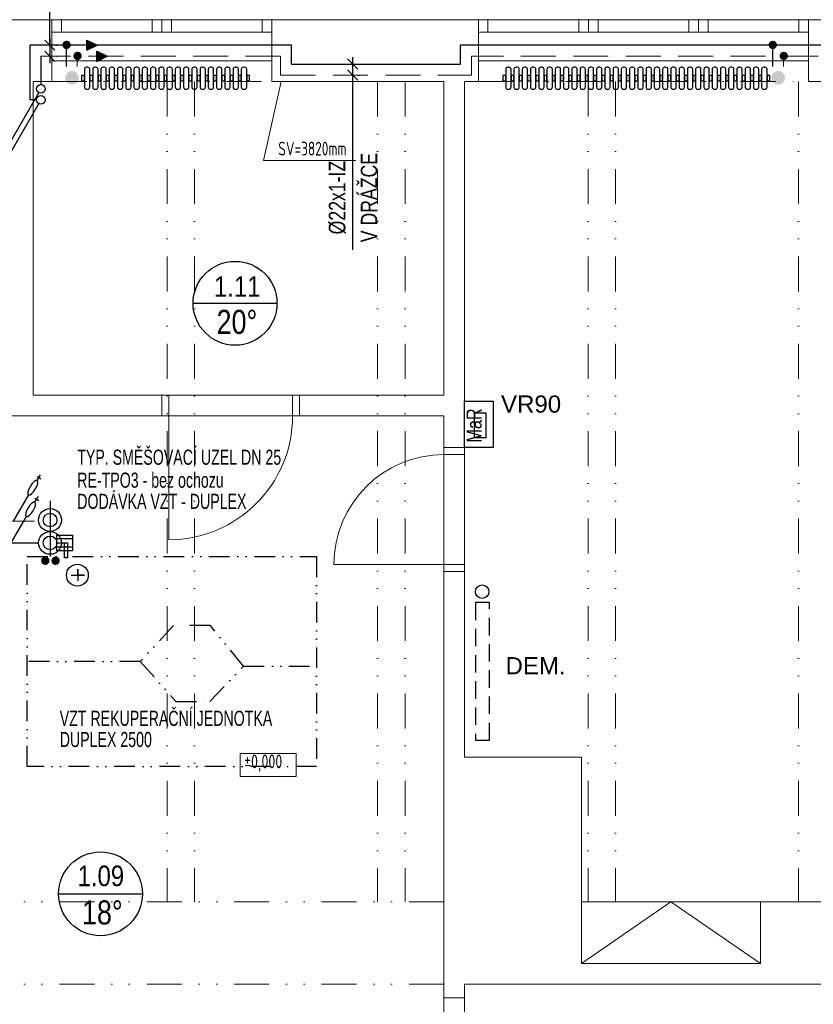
# Model space of a CAD drawing. Header units: millimetres. Extents: x 2424458 to 5109721, y -2781114 to -1335434.
# Tile 52 of 59: x 2568047 to 2573815, y -1357508 to -1350352. Entities that reach past the tile are written whole.
import ezdxf
from ezdxf.enums import TextEntityAlignment as Align

# ---------------------------------------------------------------- set-up
doc = ezdxf.new("R2010")
doc.units = ezdxf.units.MM
doc.header["$LTSCALE"] = 20
doc.header["$MEASUREMENT"] = 0
for name, pattern in [('Cerchovana 2 tecky', [0.33, 0.15, -0.06, 0, -0.06, 0, -0.06]), ('DASHED', [19.05, 12.7, -6.35]), ('DASHED2', [9.525, 6.35, -3.175]), ('DIVIDE', [31.75, 12.7, -6.35, 0, -6.35, 0, -6.35])]:
    doc.linetypes.add(name, pattern=pattern)
for name, color, linetype in [('1', 7, 'Continuous'), ('ARMATURY', 2, 'Continuous'), ('CKBE0_12Y', 3, 'Continuous'), ('KANALIZACE STÁV.', 2, 'Continuous'), ('KOTELNA', 5, 'Continuous'), ('KOTY', 2, 'Continuous'), ('ROZVODY', 6, 'Continuous'), ('slepák', 8, 'Continuous'), ('TZB_TOP rozvody', 6, 'Continuous'), ('TZB_TOP tělesa', 6, 'Continuous'), ('UT', 6, 'Continuous'), ('Čísla místností', 7, 'Continuous')]:
    doc.layers.add(name, color=color, linetype=linetype)
doc.layers.add('TZB TEXT', color=3, linetype='Continuous', lineweight=18)
doc.layers.add('TZB ZNAČKY', color=2, linetype='Continuous', lineweight=25)
doc.styles.add('ARIEL', font='ARIAL.TTF')
doc.styles.add('ISOCP', font='ISOCP___.TTF')
doc.styles.add('ROMAN', font='ic-romans.shx')
doc.styles.add('ROMANS', font='ic-romans.shx', dxfattribs={"width": 0.8})
doc.styles.get("Standard").update_dxf_attribs({"font": 'ic-romans.shx', "width": 0.8})
doc.dimstyles.new('M50', dxfattribs={"dimtxt": 100, "dimasz": 60, "dimexe": 50, "dimexo": 150, "dimgap": 100, "dimtad": 1, "dimdec": 0, "dimzin": 0, "dimdsep": 46, "dimtxsty": 'Standard', "dimblk1": 'OBLIQUE', "dimblk2": 'OBLIQUE', "dimsah": 1, "dimcen": 0.09, "dimdle": 50, "dimclrd": 256, "dimclre": 256, "dimclrt": 256, "dimadec": 0, "dimazin": 0, "dimtfac": 1, "dimtdec": 0, "dimtofl": 0, "dimtmove": 1, "dimatfit": 3, "dimldrblk": 'OBLIQUE', "dimfxl": 1, "dimarcsym": 0})

# ---------------------------------------------------------------- blocks, each defined once
blk = doc.blocks.new('_OBLIQUE')
at = {"color": 0, "linetype": 'ByBlock'}
blk.add_line((-0.5, -0.5), (0.5, 0.5), dxfattribs=at)
blk = doc.blocks.new('*D739')
at = {"layer": 'Defpoints', "color": 0}
for p in [(2570462.6, -1350674.7), (2570460.4, -1350754.7), (2570466.1, -1350754.7)]:
    blk.add_point(p, dxfattribs=at)
at = {"layer": 'KOTY', "linetype": 'Continuous', "lineweight": -2}
for p, q in [((2570466.1, -1350624.7), (2570466.1, -1350804.7)), ((2570512.6, -1350674.7), (2570516.1, -1350674.7)), ((2570466.1, -1350754.7), (2570466.1, -1352024.1)), ((2570510.4, -1350754.7), (2570516.1, -1350754.7))]:
    blk.add_line(p, q, dxfattribs=at)
at = {"layer": 'KOTY', "lineweight": -2, "xscale": 75, "yscale": 75, "zscale": 75}
for p, rotation in [((2570466.1, -1350674.7), 270), ((2570466.1, -1350754.7), 90)]:
    blk.add_blockref('_OBLIQUE', p, dxfattribs=dict(at, rotation=rotation))
at = {"layer": 'KOTY', "lineweight": -3, "insert": (2570356.1, -1351645), "char_height": 120, "attachment_point": 5, "rotation": 90, "style": 'ROMANS'}
blk.add_mtext('%%c22x1-IZ', dxfattribs=at)
blk = doc.blocks.new('B')
at = {"layer": 'TZB_TOP rozvody', "lineweight": -3, "ltscale": 200}
blk.add_hatch(color=3, dxfattribs=at).paths.add_polyline_path([(32.4, 1.9, 1), (-28.8, 1.9, 1)])
blk.add_hatch(color=3, dxfattribs=at).paths.add_polyline_path([(32.4, 1.9, 1), (-28.8, 1.9, 1)])
blk = doc.blocks.new('*U408', base_point=(16994.7, 17725.8))
at = {"linetype": 'ByBlock', "ltscale": 20}
blk.add_hatch(color=0, dxfattribs=at).paths.add_polyline_path([(16994.7, 17688.3), (17069.7, 17725.8), (16994.7, 17763.3)])
at = {"color": 0, "linetype": 'ByBlock', "lineweight": -2, "ltscale": 20}
for p, q in [((16994.7, 17688.3), (16994.7, 17763.3)), ((16994.7, 17763.3), (17069.7, 17725.8)), ((16994.7, 17688.3), (17069.7, 17725.8))]:
    blk.add_line(p, q, dxfattribs=at)
blk = doc.blocks.new('*D822')
at = {"layer": 'Defpoints', "color": 0}
for p in [(2568262.9, -1350537.3), (2568260.7, -1350617.3), (2568266.4, -1350617.3)]:
    blk.add_point(p, dxfattribs=at)
at = {"layer": 'KOTY', "linetype": 'Continuous', "lineweight": -2}
for p, q in [((2568266.4, -1350537.3), (2568266.4, -1349443.6)), ((2568266.4, -1350487.3), (2568266.4, -1350667.3)), ((2568312.9, -1350537.3), (2568316.4, -1350537.3)), ((2568310.7, -1350617.3), (2568316.4, -1350617.3))]:
    blk.add_line(p, q, dxfattribs=at)
at = {"layer": 'KOTY', "lineweight": -2, "xscale": 75, "yscale": 75, "zscale": 75}
for p, rotation in [((2568266.4, -1350537.3), 270), ((2568266.4, -1350617.3), 90)]:
    blk.add_blockref('_OBLIQUE', p, dxfattribs=dict(at, rotation=rotation))
at = {"layer": 'KOTY', "lineweight": -3, "insert": (2568145, -1349891.3), "char_height": 120, "attachment_point": 5, "rotation": 90, "style": 'ROMANS'}
blk.add_mtext('%%c28x1,5-IZ', dxfattribs=at)

msp = doc.modelspace()

# ---------------------------------------------------------------- hatches: boundary and pattern name
at = {"layer": 'UT'}
for points in [[(2568427.5, -1350824.5, 1), (2568427.5, -1350724.5, 1)], [(2573560.1, -1350824.5, 1), (2573560.1, -1350724.5, 1)]]:
    msp.add_hatch(color=3, dxfattribs=at).paths.add_polyline_path(points)

# ---------------------------------------------------------------- linework, layer by layer
at = {"layer": '1', "color": 6}
for p, q in [((2568121.4, -1350537.3), (2568121.4, -1350934.8)), ((2568201.4, -1350617.3), (2568201.4, -1350822.6))]:
    msp.add_line(p, q, dxfattribs=at)
at = {"layer": 'ARMATURY', "color": 5, "ltscale": 0.2}
msp.add_lwpolyline([(2571488.3, -1353123.5), (2571488.3, -1353462.1), (2571280.7, -1353462.1), (2571280.7, -1353123.5)], close=True, dxfattribs=at)
at = {"layer": 'ARMATURY', "ltscale": 0.2}
msp.add_lwpolyline([(2571434.2, -1353209.3), (2571434.2, -1353389.9), (2571352.9, -1353389.9), (2571352.9, -1353209.3)], close=True, dxfattribs=at)
at = {"layer": 'ARMATURY'}
msp.add_lwpolyline([(2568317.7, -1354098.8), (2568431.4, -1354098.8), (2568431.4, -1354211.4), (2568317.7, -1354211.4)], close=True, dxfattribs=at)
for centre in [(2568268, -1353988.5), (2568268, -1354154.4)]:
    msp.add_circle(centre, 83, dxfattribs=at)
at = {"layer": 'KANALIZACE STÁV.', "linetype": 'Continuous'}
for p, q in [((2568185.3, -1350882), (2567769.2, -1351602.7)), ((2568185.3, -1350962), (2567769.2, -1351682.7)), ((2568173.4, -1353672.7), (2568201.7, -1353689.1)), ((2568174.7, -1353702.3), (2568199.3, -1353659.6)), ((2568111.5, -1353805.9), (2568000.4, -1353997.4)), ((2568158.3, -1353859.3), (2568182.9, -1353816.6)), ((2568157.1, -1353829.7), (2568185.3, -1353846.1)), ((2568095.1, -1353962.9), (2567984, -1354154.4))]:
    msp.add_line(p, q, dxfattribs=at)
at = {"layer": 'KANALIZACE STÁV.', "linetype": 'Continuous', "extrusion": (0, 0, -1)}
for centre in [(2568142.9, -1353754), (2568126.5, -1353911)]:
    msp.add_ellipse(centre, major_axis=(-31.7, -51.7), ratio=0.35027, dxfattribs=at)
at = {"layer": 'KOTELNA', "color": 2, "linetype": 'Continuous', "flags": 128}
msp.add_lwpolyline([(2568319.1, -1354154), (2568395.1, -1354153.5), (2568395.1, -1354262.6), (2568372.6, -1354262.6), (2568372.6, -1354153.7)], dxfattribs=at)
at = {"layer": 'KOTY', "ltscale": 6}
for p, q in [((2568431.4, -1354125.7), (2568321.9, -1354125.7)), ((2568431.4, -1354211.4), (2568315.7, -1354211.4)), ((2568431.4, -1354186.2), (2568322.3, -1354186.2))]:
    msp.add_line(p, q, dxfattribs=at)
at = {"layer": 'ROZVODY', "color": 2, "linetype": 'Continuous'}
for centre, radius in [((2568201.4, -1350854.8), 32.2), ((2568201.4, -1350934.8), 32.2), ((2571408.2, -1354509.1), 49.3)]:
    msp.add_circle(centre, radius, dxfattribs=at)
at = {"layer": 'slepák', "linetype": 'Continuous', "lineweight": 13, "transparency": 33554687}
for p, q in [((2567945.7, -1350352.1), (2568280.7, -1350352.1)), ((2568280.7, -1350352.1), (2569880.7, -1350352.1)), ((2568280.7, -1350352.1), (2568280.7, -1350802.1)), ((2568350.7, -1350442.1), (2568350.7, -1350352.1)), ((2569010.7, -1350442.1), (2569010.7, -1350352.1)), ((2569080.7, -1350442.1), (2569080.7, -1350352.1)), ((2569150.7, -1350442.1), (2569150.7, -1350352.1)), ((2569810.7, -1350442.1), (2569810.7, -1350352.1)), ((2569880.7, -1350352.1), (2569880.7, -1350802.1)), ((2571380.7, -1350352.1), (2569880.7, -1350352.1)), ((2571380.7, -1350352.1), (2573780.7, -1350352.1)), ((2571380.7, -1350352.1), (2571380.7, -1350802.1)), ((2571450.7, -1350442.1), (2571450.7, -1350352.1)), ((2572110.7, -1350442.1), (2572110.7, -1350352.1)), ((2572180.7, -1350442.1), (2572180.7, -1350352.1)), ((2572250.7, -1350442.1), (2572250.7, -1350352.1)), ((2572910.7, -1350442.1), (2572910.7, -1350352.1)), ((2572980.7, -1350442.1), (2572980.7, -1350352.1)), ((2573050.7, -1350442.1), (2573050.7, -1350352.1)), ((2573710.7, -1350442.1), (2573710.7, -1350352.1)), ((2573780.7, -1350352.1), (2573780.7, -1350802.1)), ((2575280.7, -1350352.1), (2573780.7, -1350352.1)), ((2568280.7, -1350442.1), (2569880.7, -1350442.1)), ((2571380.7, -1350442.1), (2573780.7, -1350442.1)), ((2568280.7, -1350652.1), (2569880.7, -1350652.1)), ((2571380.7, -1350652.1), (2573780.7, -1350652.1)), ((2568145.7, -1350802.1), (2568145.7, -1353082.1)), ((2568280.7, -1350802.1), (2568145.7, -1350802.1)), ((2569819.4, -1351375.8), (2569946.7, -1350802.1)), ((2571130.7, -1350802.1), (2569880.7, -1350802.1)), ((2571130.7, -1350802.1), (2571130.7, -1353082.1)), ((2571280.7, -1350802.1), (2571280.7, -1353462.1)), ((2571380.7, -1350802.1), (2571280.7, -1350802.1)), ((2575280.7, -1350802.1), (2573780.7, -1350802.1)), ((2570489.4, -1351375.8), (2569819.4, -1351375.8)), ((2569080.7, -1353082.1), (2568145.7, -1353082.1)), ((2569080.7, -1353082.1), (2569080.7, -1353232.1)), ((2569080.7, -1353082.1), (2570080.7, -1353082.1)), ((2569130.7, -1353082.1), (2569130.7, -1353232.1)), ((2570030.7, -1353082.1), (2570030.7, -1353232.1)), ((2571130.7, -1353082.1), (2570080.7, -1353082.1)), ((2570080.7, -1353082.1), (2570080.7, -1353232.1)), ((2569080.7, -1353232.1), (2567945.7, -1353232.1)), ((2569080.7, -1353232.1), (2570080.7, -1353232.1)), ((2569130.7, -1353232.1), (2569130.7, -1354132.1)), ((2571130.7, -1353232.1), (2570080.7, -1353232.1)), ((2571130.7, -1353232.1), (2571130.7, -1353462.1)), ((2571130.7, -1353462.1), (2571280.7, -1353462.1)), ((2571130.7, -1353462.1), (2571130.7, -1354362.1)), ((2571130.7, -1353512.1), (2571280.7, -1353512.1)), ((2571280.7, -1354362.1), (2571280.7, -1353462.1)), ((2571130.7, -1354312.1), (2570330.7, -1354312.1)), ((2571130.7, -1354312.1), (2571280.7, -1354312.1)), ((2571130.7, -1354362.1), (2571280.7, -1354362.1)), ((2571130.7, -1354362.1), (2571130.7, -1357462.1)), ((2571280.7, -1354362.1), (2571280.7, -1355712.1)), ((2572130.7, -1355712.1), (2571280.7, -1355712.1)), ((2572130.7, -1355712.1), (2572130.7, -1356762.1)), ((2572130.7, -1357212.1), (2572130.7, -1356762.1)), ((2572130.7, -1356762.1), (2573430.7, -1356762.1)), ((2572130.7, -1357212.1), (2572780.7, -1356762.1)), ((2572780.7, -1356762.1), (2573430.7, -1357212.1)), ((2574380.7, -1356762.1), (2573430.7, -1356762.1)), ((2573430.7, -1357212.1), (2573430.7, -1356762.1)), ((2573430.7, -1357212.1), (2573430.7, -1356762.1)), ((2573430.7, -1357212.1), (2572130.7, -1357212.1)), ((2574380.7, -1357362.1), (2571280.7, -1357362.1)), ((2571280.7, -1357462.1), (2571280.7, -1357362.1)), ((2571130.7, -1357462.1), (2571280.7, -1357462.1)), ((2571130.7, -1357462.1), (2571130.7, -1358362.1)), ((2571280.7, -1358362.1), (2571280.7, -1357462.1))]:
    msp.add_line(p, q, dxfattribs=at)
at = {"layer": 'slepák', "linetype": 'DIVIDE', "lineweight": 13, "transparency": 33554687}
for p, q in [((2568280.7, -1350802.1), (2569880.7, -1350802.1)), ((2569118.2, -1350802.1), (2569118.2, -1356762.1)), ((2569318.2, -1350802.1), (2569318.2, -1356762.1)), ((2570648.2, -1350802.1), (2570648.2, -1356762.1)), ((2570848.2, -1350802.1), (2570848.2, -1356762.1)), ((2571380.7, -1350802.1), (2573780.7, -1350802.1)), ((2572178.2, -1350802.1), (2572178.2, -1356762.1)), ((2572378.2, -1350802.1), (2572378.2, -1356762.1)), ((2573708.2, -1350802.1), (2573708.2, -1356762.1)), ((2571130.7, -1356762.1), (2566345.7, -1356762.1)), ((2571130.7, -1357362.1), (2566345.7, -1357362.1))]:
    msp.add_line(p, q, dxfattribs=at)
at = {"layer": 'slepák', "linetype": 'Continuous', "lineweight": 13, "transparency": 33554687}
msp.add_lwpolyline([(2569649.6, -1355853.1), (2570057.2, -1355853.1), (2570057.2, -1355686.4), (2569649.6, -1355686.4), (2569649.6, -1355853.1)], dxfattribs=at)
for centre, radius, start, end in [((2569130.7, -1353232.1), 900, 270, 0), ((2571130.7, -1354312.1), 800, 90, 180)]:
    msp.add_arc(centre, radius, start, end, dxfattribs=at)
at = {"layer": 'TZB ZNAČKY', "ltscale": 6}
msp.add_line((2568268, -1353849.8), (2568268, -1354253.3), dxfattribs=at)
for centre in [(2568268, -1353988.5), (2568268, -1354154.4)]:
    msp.add_circle(centre, 49.6, dxfattribs=at)
at = {"layer": 'TZB_TOP rozvody', "lineweight": -3, "ltscale": 20}
for p, q in [((2570023.5, -1350537.2), (2568121.4, -1350537.3)), ((2568386.2, -1350537.3), (2568386.2, -1350692.6)), ((2570023.5, -1350674.6), (2570023.5, -1350537.2)), ((2573929.2, -1350537.2), (2571250.4, -1350537.3)), ((2571250.4, -1350674.7), (2571250.4, -1350537.3)), ((2573518.8, -1350537.3), (2573518.8, -1350692.6)), ((2570023.5, -1350674.6), (2571250.4, -1350674.7))]:
    msp.add_line(p, q, dxfattribs=at)
at = {"layer": 'TZB_TOP rozvody', "linetype": 'DASHED', "lineweight": 9}
for p, q in [((2569943.6, -1350617.2), (2568201.4, -1350617.3)), ((2568466.1, -1350617.3), (2568466.2, -1350692.6)), ((2569943.6, -1350754.6), (2569943.6, -1350617.2)), ((2573849.2, -1350617.2), (2571330.4, -1350617.3)), ((2571330.4, -1350754.7), (2571330.4, -1350617.3)), ((2573598.8, -1350617.3), (2573598.8, -1350692.6)), ((2569943.6, -1350754.6), (2571330.4, -1350754.7))]:
    msp.add_line(p, q, dxfattribs=at)
msp.add_lwpolyline([(2566395.5, -1356627.6), (2567897.4, -1356627.6), (2567900.8, -1356627.6), (2567900.8, -1353997.4), (2568185.8, -1353997.4)], dxfattribs=at)
at = {"layer": 'TZB_TOP tělesa', "color": 2, "linetype": 'DASHED2', "lineweight": -3}
msp.add_lwpolyline([(2571360.7, -1354588.6), (2571360.8, -1355588.6), (2571460.8, -1355588.6), (2571460.7, -1354588.6)], close=True, dxfattribs=at)
at = {"layer": 'UT', "lineweight": -3}
msp.add_line((2568169.2, -1350934.8), (2568121.4, -1350934.8), dxfattribs=at)
at = {"layer": 'UT', "color": 2}
for p, q in [((2569307.7, -1352413.3), (2569917.3, -1352413.3)), ((2568329.6, -1356705.2), (2568939.1, -1356705.2))]:
    msp.add_line(p, q, dxfattribs=at)
at = {"layer": 'UT', "color": 2, "linetype": 'Cerchovana 2 tecky', "lineweight": -3, "ltscale": 50}
for p, q in [((2568923.6, -1355016.9), (2568101.9, -1355016.9)), ((2569674.2, -1355050.8), (2570204.2, -1355050.8))]:
    msp.add_line(p, q, dxfattribs=at)
at = {"layer": 'UT', "color": 1}
for points in [[(2568517.9, -1350712.5), (2568517.9, -1350842.5, 0.414214), (2568532.9, -1350857.5), (2568541.9, -1350857.5, 0.414214), (2568556.9, -1350842.5), (2568556.9, -1350712.5, 0.414214), (2568541.9, -1350697.5), (2568532.9, -1350697.5, 0.414214)], [(2568577.9, -1350712.5), (2568577.9, -1350842.5, 0.414214), (2568592.9, -1350857.5), (2568601.9, -1350857.5, 0.414214), (2568616.9, -1350842.5), (2568616.9, -1350712.5, 0.414214), (2568601.9, -1350697.5), (2568592.9, -1350697.5, 0.414214)], [(2568637.9, -1350712.5), (2568637.9, -1350842.5, 0.414214), (2568652.9, -1350857.5), (2568661.9, -1350857.5, 0.414214), (2568676.9, -1350842.5), (2568676.9, -1350712.5, 0.414214), (2568661.9, -1350697.5), (2568652.9, -1350697.5, 0.414214)], [(2568697.9, -1350712.5), (2568697.9, -1350842.5, 0.414214), (2568712.9, -1350857.5), (2568721.9, -1350857.5, 0.414214), (2568736.9, -1350842.5), (2568736.9, -1350712.5, 0.414214), (2568721.9, -1350697.5), (2568712.9, -1350697.5, 0.414214)], [(2568757.9, -1350712.5), (2568757.9, -1350842.5, 0.414214), (2568772.9, -1350857.5), (2568781.9, -1350857.5, 0.414214), (2568796.9, -1350842.5), (2568796.9, -1350712.5, 0.414214), (2568781.9, -1350697.5), (2568772.9, -1350697.5, 0.414214)], [(2568817.9, -1350712.5), (2568817.9, -1350842.5, 0.414214), (2568832.9, -1350857.5), (2568841.9, -1350857.5, 0.414214), (2568856.9, -1350842.5), (2568856.9, -1350712.5, 0.414214), (2568841.9, -1350697.5), (2568832.9, -1350697.5, 0.414214)], [(2568877.9, -1350712.5), (2568877.9, -1350842.5, 0.414214), (2568892.9, -1350857.5), (2568901.9, -1350857.5, 0.414214), (2568916.9, -1350842.5), (2568916.9, -1350712.5, 0.414214), (2568901.9, -1350697.5), (2568892.9, -1350697.5, 0.414214)], [(2568937.9, -1350712.5), (2568937.9, -1350842.5, 0.414214), (2568952.9, -1350857.5), (2568961.9, -1350857.5, 0.414214), (2568976.9, -1350842.5), (2568976.9, -1350712.5, 0.414214), (2568961.9, -1350697.5), (2568952.9, -1350697.5, 0.414214)], [(2568997.9, -1350712.5), (2568997.9, -1350842.5, 0.414214), (2569012.9, -1350857.5), (2569021.9, -1350857.5, 0.414214), (2569036.9, -1350842.5), (2569036.9, -1350712.5, 0.414214), (2569021.9, -1350697.5), (2569012.9, -1350697.5, 0.414214)], [(2569057.9, -1350712.5), (2569057.9, -1350842.5, 0.414214), (2569072.9, -1350857.5), (2569081.9, -1350857.5, 0.414214), (2569096.9, -1350842.5), (2569096.9, -1350712.5, 0.414214), (2569081.9, -1350697.5), (2569072.9, -1350697.5, 0.414214)], [(2569117.9, -1350712.5), (2569117.9, -1350842.5, 0.414214), (2569132.9, -1350857.5), (2569141.9, -1350857.5, 0.414214), (2569156.9, -1350842.5), (2569156.9, -1350712.5, 0.414214), (2569141.9, -1350697.5), (2569132.9, -1350697.5, 0.414214)], [(2569177.9, -1350712.5), (2569177.9, -1350842.5, 0.414214), (2569192.9, -1350857.5), (2569201.9, -1350857.5, 0.414214), (2569216.9, -1350842.5), (2569216.9, -1350712.5, 0.414214), (2569201.9, -1350697.5), (2569192.9, -1350697.5, 0.414214)], [(2569237.9, -1350712.5), (2569237.9, -1350842.5, 0.414214), (2569252.9, -1350857.5), (2569261.9, -1350857.5, 0.414214), (2569276.9, -1350842.5), (2569276.9, -1350712.5, 0.414214), (2569261.9, -1350697.5), (2569252.9, -1350697.5, 0.414214)], [(2569297.9, -1350712.5), (2569297.9, -1350842.5, 0.414214), (2569312.9, -1350857.5), (2569321.9, -1350857.5, 0.414214), (2569336.9, -1350842.5), (2569336.9, -1350712.5, 0.414214), (2569321.9, -1350697.5), (2569312.9, -1350697.5, 0.414214)], [(2569357.9, -1350712.5), (2569357.9, -1350842.5, 0.414214), (2569372.9, -1350857.5), (2569381.9, -1350857.5, 0.414214), (2569396.9, -1350842.5), (2569396.9, -1350712.5, 0.414214), (2569381.9, -1350697.5), (2569372.9, -1350697.5, 0.414214)], [(2569417.9, -1350712.5), (2569417.9, -1350842.5, 0.414214), (2569432.9, -1350857.5), (2569441.9, -1350857.5, 0.414214), (2569456.9, -1350842.5), (2569456.9, -1350712.5, 0.414214), (2569441.9, -1350697.5), (2569432.9, -1350697.5, 0.414214)], [(2569477.9, -1350712.5), (2569477.9, -1350842.5, 0.414214), (2569492.9, -1350857.5), (2569501.9, -1350857.5, 0.414214), (2569516.9, -1350842.5), (2569516.9, -1350712.5, 0.414214), (2569501.9, -1350697.5), (2569492.9, -1350697.5, 0.414214)], [(2569537.9, -1350712.5), (2569537.9, -1350842.5, 0.414214), (2569552.9, -1350857.5), (2569561.9, -1350857.5, 0.414214), (2569576.9, -1350842.5), (2569576.9, -1350712.5, 0.414214), (2569561.9, -1350697.5), (2569552.9, -1350697.5, 0.414214)], [(2569597.9, -1350712.5), (2569597.9, -1350842.5, 0.414214), (2569612.9, -1350857.5), (2569621.9, -1350857.5, 0.414214), (2569636.9, -1350842.5), (2569636.9, -1350712.5, 0.414214), (2569621.9, -1350697.5), (2569612.9, -1350697.5, 0.414214)], [(2569657.9, -1350712.5), (2569657.9, -1350842.5, 0.414214), (2569672.9, -1350857.5), (2569681.9, -1350857.5, 0.414214), (2569696.9, -1350842.5), (2569696.9, -1350712.5, 0.414214), (2569681.9, -1350697.5), (2569672.9, -1350697.5, 0.414214)], [(2571579.5, -1350712.5), (2571579.5, -1350842.5, 0.414214), (2571594.5, -1350857.5), (2571603.5, -1350857.5, 0.414214), (2571618.5, -1350842.5), (2571618.5, -1350712.5, 0.414214), (2571603.5, -1350697.5), (2571594.5, -1350697.5, 0.414214)], [(2571639.5, -1350712.5), (2571639.5, -1350842.5, 0.414214), (2571654.5, -1350857.5), (2571663.5, -1350857.5, 0.414214), (2571678.5, -1350842.5), (2571678.5, -1350712.5, 0.414214), (2571663.5, -1350697.5), (2571654.5, -1350697.5, 0.414214)], [(2571699.5, -1350712.5), (2571699.5, -1350842.5, 0.414214), (2571714.5, -1350857.5), (2571723.5, -1350857.5, 0.414214), (2571738.5, -1350842.5), (2571738.5, -1350712.5, 0.414214), (2571723.5, -1350697.5), (2571714.5, -1350697.5, 0.414214)], [(2571759.5, -1350712.5), (2571759.5, -1350842.5, 0.414214), (2571774.5, -1350857.5), (2571783.5, -1350857.5, 0.414214), (2571798.5, -1350842.5), (2571798.5, -1350712.5, 0.414214), (2571783.5, -1350697.5), (2571774.5, -1350697.5, 0.414214)], [(2571819.5, -1350712.5), (2571819.5, -1350842.5, 0.414214), (2571834.5, -1350857.5), (2571843.5, -1350857.5, 0.414214), (2571858.5, -1350842.5), (2571858.5, -1350712.5, 0.414214), (2571843.5, -1350697.5), (2571834.5, -1350697.5, 0.414214)], [(2571879.5, -1350712.5), (2571879.5, -1350842.5, 0.414214), (2571894.5, -1350857.5), (2571903.5, -1350857.5, 0.414214), (2571918.5, -1350842.5), (2571918.5, -1350712.5, 0.414214), (2571903.5, -1350697.5), (2571894.5, -1350697.5, 0.414214)], [(2571939.5, -1350712.5), (2571939.5, -1350842.5, 0.414214), (2571954.5, -1350857.5), (2571963.5, -1350857.5, 0.414214), (2571978.5, -1350842.5), (2571978.5, -1350712.5, 0.414214), (2571963.5, -1350697.5), (2571954.5, -1350697.5, 0.414214)], [(2571999.5, -1350712.5), (2571999.5, -1350842.5, 0.414214), (2572014.5, -1350857.5), (2572023.5, -1350857.5, 0.414214), (2572038.5, -1350842.5), (2572038.5, -1350712.5, 0.414214), (2572023.5, -1350697.5), (2572014.5, -1350697.5, 0.414214)], [(2572059.5, -1350712.5), (2572059.5, -1350842.5, 0.414214), (2572074.5, -1350857.5), (2572083.5, -1350857.5, 0.414214), (2572098.5, -1350842.5), (2572098.5, -1350712.5, 0.414214), (2572083.5, -1350697.5), (2572074.5, -1350697.5, 0.414214)], [(2572119.5, -1350712.5), (2572119.5, -1350842.5, 0.414214), (2572134.5, -1350857.5), (2572143.5, -1350857.5, 0.414214), (2572158.5, -1350842.5), (2572158.5, -1350712.5, 0.414214), (2572143.5, -1350697.5), (2572134.5, -1350697.5, 0.414214)], [(2572179.5, -1350712.5), (2572179.5, -1350842.5, 0.414214), (2572194.5, -1350857.5), (2572203.5, -1350857.5, 0.414214), (2572218.5, -1350842.5), (2572218.5, -1350712.5, 0.414214), (2572203.5, -1350697.5), (2572194.5, -1350697.5, 0.414214)], [(2572239.5, -1350712.5), (2572239.5, -1350842.5, 0.414214), (2572254.5, -1350857.5), (2572263.5, -1350857.5, 0.414214), (2572278.5, -1350842.5), (2572278.5, -1350712.5, 0.414214), (2572263.5, -1350697.5), (2572254.5, -1350697.5, 0.414214)], [(2572299.5, -1350712.5), (2572299.5, -1350842.5, 0.414214), (2572314.5, -1350857.5), (2572323.5, -1350857.5, 0.414214), (2572338.5, -1350842.5), (2572338.5, -1350712.5, 0.414214), (2572323.5, -1350697.5), (2572314.5, -1350697.5, 0.414214)], [(2572359.5, -1350712.5), (2572359.5, -1350842.5, 0.414214), (2572374.5, -1350857.5), (2572383.5, -1350857.5, 0.414214), (2572398.5, -1350842.5), (2572398.5, -1350712.5, 0.414214), (2572383.5, -1350697.5), (2572374.5, -1350697.5, 0.414214)], [(2572419.5, -1350712.5), (2572419.5, -1350842.5, 0.414214), (2572434.5, -1350857.5), (2572443.5, -1350857.5, 0.414214), (2572458.5, -1350842.5), (2572458.5, -1350712.5, 0.414214), (2572443.5, -1350697.5), (2572434.5, -1350697.5, 0.414214)], [(2572479.5, -1350712.5), (2572479.5, -1350842.5, 0.414214), (2572494.5, -1350857.5), (2572503.5, -1350857.5, 0.414214), (2572518.5, -1350842.5), (2572518.5, -1350712.5, 0.414214), (2572503.5, -1350697.5), (2572494.5, -1350697.5, 0.414214)], [(2572539.5, -1350712.5), (2572539.5, -1350842.5, 0.414214), (2572554.5, -1350857.5), (2572563.5, -1350857.5, 0.414214), (2572578.5, -1350842.5), (2572578.5, -1350712.5, 0.414214), (2572563.5, -1350697.5), (2572554.5, -1350697.5, 0.414214)], [(2572599.5, -1350712.5), (2572599.5, -1350842.5, 0.414214), (2572614.5, -1350857.5), (2572623.5, -1350857.5, 0.414214), (2572638.5, -1350842.5), (2572638.5, -1350712.5, 0.414214), (2572623.5, -1350697.5), (2572614.5, -1350697.5, 0.414214)], [(2572659.5, -1350712.5), (2572659.5, -1350842.5, 0.414214), (2572674.5, -1350857.5), (2572683.5, -1350857.5, 0.414214), (2572698.5, -1350842.5), (2572698.5, -1350712.5, 0.414214), (2572683.5, -1350697.5), (2572674.5, -1350697.5, 0.414214)], [(2572719.5, -1350712.5), (2572719.5, -1350842.5, 0.414214), (2572734.5, -1350857.5), (2572743.5, -1350857.5, 0.414214), (2572758.5, -1350842.5), (2572758.5, -1350712.5, 0.414214), (2572743.5, -1350697.5), (2572734.5, -1350697.5, 0.414214)], [(2572779.5, -1350712.5), (2572779.5, -1350842.5, 0.414214), (2572794.5, -1350857.5), (2572803.5, -1350857.5, 0.414214), (2572818.5, -1350842.5), (2572818.5, -1350712.5, 0.414214), (2572803.5, -1350697.5), (2572794.5, -1350697.5, 0.414214)], [(2572839.5, -1350712.5), (2572839.5, -1350842.5, 0.414214), (2572854.5, -1350857.5), (2572863.5, -1350857.5, 0.414214), (2572878.5, -1350842.5), (2572878.5, -1350712.5, 0.414214), (2572863.5, -1350697.5), (2572854.5, -1350697.5, 0.414214)], [(2572899.5, -1350712.5), (2572899.5, -1350842.5, 0.414214), (2572914.5, -1350857.5), (2572923.5, -1350857.5, 0.414214), (2572938.5, -1350842.5), (2572938.5, -1350712.5, 0.414214), (2572923.5, -1350697.5), (2572914.5, -1350697.5, 0.414214)], [(2572959.5, -1350712.5), (2572959.5, -1350842.5, 0.414214), (2572974.5, -1350857.5), (2572983.5, -1350857.5, 0.414214), (2572998.5, -1350842.5), (2572998.5, -1350712.5, 0.414214), (2572983.5, -1350697.5), (2572974.5, -1350697.5, 0.414214)], [(2573019.5, -1350712.5), (2573019.5, -1350842.5, 0.414214), (2573034.5, -1350857.5), (2573043.5, -1350857.5, 0.414214), (2573058.5, -1350842.5), (2573058.5, -1350712.5, 0.414214), (2573043.5, -1350697.5), (2573034.5, -1350697.5, 0.414214)], [(2573079.5, -1350712.5), (2573079.5, -1350842.5, 0.414214), (2573094.5, -1350857.5), (2573103.5, -1350857.5, 0.414214), (2573118.5, -1350842.5), (2573118.5, -1350712.5, 0.414214), (2573103.5, -1350697.5), (2573094.5, -1350697.5, 0.414214)], [(2573139.5, -1350712.5), (2573139.5, -1350842.5, 0.414214), (2573154.5, -1350857.5), (2573163.5, -1350857.5, 0.414214), (2573178.5, -1350842.5), (2573178.5, -1350712.5, 0.414214), (2573163.5, -1350697.5), (2573154.5, -1350697.5, 0.414214)], [(2573199.5, -1350712.5), (2573199.5, -1350842.5, 0.414214), (2573214.5, -1350857.5), (2573223.5, -1350857.5, 0.414214), (2573238.5, -1350842.5), (2573238.5, -1350712.5, 0.414214), (2573223.5, -1350697.5), (2573214.5, -1350697.5, 0.414214)], [(2573259.5, -1350712.5), (2573259.5, -1350842.5, 0.414214), (2573274.5, -1350857.5), (2573283.5, -1350857.5, 0.414214), (2573298.5, -1350842.5), (2573298.5, -1350712.5, 0.414214), (2573283.5, -1350697.5), (2573274.5, -1350697.5, 0.414214)], [(2573319.5, -1350712.5), (2573319.5, -1350842.5, 0.414214), (2573334.5, -1350857.5), (2573343.5, -1350857.5, 0.414214), (2573358.5, -1350842.5), (2573358.5, -1350712.5, 0.414214), (2573343.5, -1350697.5), (2573334.5, -1350697.5, 0.414214)], [(2573379.5, -1350712.5), (2573379.5, -1350842.5, 0.414214), (2573394.5, -1350857.5), (2573403.5, -1350857.5, 0.414214), (2573418.5, -1350842.5), (2573418.5, -1350712.5, 0.414214), (2573403.5, -1350697.5), (2573394.5, -1350697.5, 0.414214)], [(2573439.5, -1350712.5), (2573439.5, -1350842.5, 0.414214), (2573454.5, -1350857.5), (2573463.5, -1350857.5, 0.414214), (2573478.5, -1350842.5), (2573478.5, -1350712.5, 0.414214), (2573463.5, -1350697.5), (2573454.5, -1350697.5, 0.414214)]]:
    msp.add_lwpolyline(points, format="xyb", close=True, dxfattribs=at)
for points in [[(2568496.9, -1350757.5), (2568496.9, -1350797.5), (2568517.9, -1350797.5), (2568517.9, -1350757.5)], [(2568556.9, -1350757.5), (2568556.9, -1350797.5), (2568577.9, -1350797.5), (2568577.9, -1350757.5)], [(2568616.9, -1350757.5), (2568616.9, -1350797.5), (2568637.9, -1350797.5), (2568637.9, -1350757.5)], [(2568676.9, -1350757.5), (2568676.9, -1350797.5), (2568697.9, -1350797.5), (2568697.9, -1350757.5)], [(2568736.9, -1350757.5), (2568736.9, -1350797.5), (2568757.9, -1350797.5), (2568757.9, -1350757.5)], [(2568796.9, -1350757.5), (2568796.9, -1350797.5), (2568817.9, -1350797.5), (2568817.9, -1350757.5)], [(2568856.9, -1350757.5), (2568856.9, -1350797.5), (2568877.9, -1350797.5), (2568877.9, -1350757.5)], [(2568916.9, -1350757.5), (2568916.9, -1350797.5), (2568937.9, -1350797.5), (2568937.9, -1350757.5)], [(2568976.9, -1350757.5), (2568976.9, -1350797.5), (2568997.9, -1350797.5), (2568997.9, -1350757.5)], [(2569036.9, -1350757.5), (2569036.9, -1350797.5), (2569057.9, -1350797.5), (2569057.9, -1350757.5)], [(2569096.9, -1350757.5), (2569096.9, -1350797.5), (2569117.9, -1350797.5), (2569117.9, -1350757.5)], [(2569156.9, -1350757.5), (2569156.9, -1350797.5), (2569177.9, -1350797.5), (2569177.9, -1350757.5)], [(2569216.9, -1350757.5), (2569216.9, -1350797.5), (2569237.9, -1350797.5), (2569237.9, -1350757.5)], [(2569276.9, -1350757.5), (2569276.9, -1350797.5), (2569297.9, -1350797.5), (2569297.9, -1350757.5)], [(2569336.9, -1350757.5), (2569336.9, -1350797.5), (2569357.9, -1350797.5), (2569357.9, -1350757.5)], [(2569396.9, -1350757.5), (2569396.9, -1350797.5), (2569417.9, -1350797.5), (2569417.9, -1350757.5)], [(2569456.9, -1350757.5), (2569456.9, -1350797.5), (2569477.9, -1350797.5), (2569477.9, -1350757.5)], [(2569516.9, -1350757.5), (2569516.9, -1350797.5), (2569537.9, -1350797.5), (2569537.9, -1350757.5)], [(2569576.9, -1350757.5), (2569576.9, -1350797.5), (2569597.9, -1350797.5), (2569597.9, -1350757.5)], [(2569636.9, -1350757.5), (2569636.9, -1350797.5), (2569657.9, -1350797.5), (2569657.9, -1350757.5)], [(2569696.9, -1350757.5), (2569696.9, -1350797.5), (2569717.9, -1350797.5), (2569717.9, -1350757.5)], [(2571558.5, -1350757.5), (2571558.5, -1350797.5), (2571579.5, -1350797.5), (2571579.5, -1350757.5)], [(2571618.5, -1350757.5), (2571618.5, -1350797.5), (2571639.5, -1350797.5), (2571639.5, -1350757.5)], [(2571678.5, -1350757.5), (2571678.5, -1350797.5), (2571699.5, -1350797.5), (2571699.5, -1350757.5)], [(2571738.5, -1350757.5), (2571738.5, -1350797.5), (2571759.5, -1350797.5), (2571759.5, -1350757.5)], [(2571798.5, -1350757.5), (2571798.5, -1350797.5), (2571819.5, -1350797.5), (2571819.5, -1350757.5)], [(2571858.5, -1350757.5), (2571858.5, -1350797.5), (2571879.5, -1350797.5), (2571879.5, -1350757.5)], [(2571918.5, -1350757.5), (2571918.5, -1350797.5), (2571939.5, -1350797.5), (2571939.5, -1350757.5)], [(2571978.5, -1350757.5), (2571978.5, -1350797.5), (2571999.5, -1350797.5), (2571999.5, -1350757.5)], [(2572038.5, -1350757.5), (2572038.5, -1350797.5), (2572059.5, -1350797.5), (2572059.5, -1350757.5)], [(2572098.5, -1350757.5), (2572098.5, -1350797.5), (2572119.5, -1350797.5), (2572119.5, -1350757.5)], [(2572158.5, -1350757.5), (2572158.5, -1350797.5), (2572179.5, -1350797.5), (2572179.5, -1350757.5)], [(2572218.5, -1350757.5), (2572218.5, -1350797.5), (2572239.5, -1350797.5), (2572239.5, -1350757.5)], [(2572278.5, -1350757.5), (2572278.5, -1350797.5), (2572299.5, -1350797.5), (2572299.5, -1350757.5)], [(2572338.5, -1350757.5), (2572338.5, -1350797.5), (2572359.5, -1350797.5), (2572359.5, -1350757.5)], [(2572398.5, -1350757.5), (2572398.5, -1350797.5), (2572419.5, -1350797.5), (2572419.5, -1350757.5)], [(2572458.5, -1350757.5), (2572458.5, -1350797.5), (2572479.5, -1350797.5), (2572479.5, -1350757.5)], [(2572518.5, -1350757.5), (2572518.5, -1350797.5), (2572539.5, -1350797.5), (2572539.5, -1350757.5)], [(2572578.5, -1350757.5), (2572578.5, -1350797.5), (2572599.5, -1350797.5), (2572599.5, -1350757.5)], [(2572638.5, -1350757.5), (2572638.5, -1350797.5), (2572659.5, -1350797.5), (2572659.5, -1350757.5)], [(2572698.5, -1350757.5), (2572698.5, -1350797.5), (2572719.5, -1350797.5), (2572719.5, -1350757.5)], [(2572758.5, -1350757.5), (2572758.5, -1350797.5), (2572779.5, -1350797.5), (2572779.5, -1350757.5)], [(2572818.5, -1350757.5), (2572818.5, -1350797.5), (2572839.5, -1350797.5), (2572839.5, -1350757.5)], [(2572878.5, -1350757.5), (2572878.5, -1350797.5), (2572899.5, -1350797.5), (2572899.5, -1350757.5)], [(2572938.5, -1350757.5), (2572938.5, -1350797.5), (2572959.5, -1350797.5), (2572959.5, -1350757.5)], [(2572998.5, -1350757.5), (2572998.5, -1350797.5), (2573019.5, -1350797.5), (2573019.5, -1350757.5)], [(2573058.5, -1350757.5), (2573058.5, -1350797.5), (2573079.5, -1350797.5), (2573079.5, -1350757.5)], [(2573118.5, -1350757.5), (2573118.5, -1350797.5), (2573139.5, -1350797.5), (2573139.5, -1350757.5)], [(2573178.5, -1350757.5), (2573178.5, -1350797.5), (2573199.5, -1350797.5), (2573199.5, -1350757.5)], [(2573238.5, -1350757.5), (2573238.5, -1350797.5), (2573259.5, -1350797.5), (2573259.5, -1350757.5)], [(2573298.5, -1350757.5), (2573298.5, -1350797.5), (2573319.5, -1350797.5), (2573319.5, -1350757.5)], [(2573358.5, -1350757.5), (2573358.5, -1350797.5), (2573379.5, -1350797.5), (2573379.5, -1350757.5)], [(2573418.5, -1350757.5), (2573418.5, -1350797.5), (2573439.5, -1350797.5), (2573439.5, -1350757.5)], [(2573478.5, -1350757.5), (2573478.5, -1350797.5), (2573499.5, -1350797.5), (2573499.5, -1350757.5)]]:
    msp.add_lwpolyline(points, close=True, dxfattribs=at)
at = {"layer": 'UT', "lineweight": -3}
msp.add_lwpolyline([(2566395.5, -1356710.8), (2567897.4, -1356710.8), (2567984, -1356710.8), (2567984, -1354154.4), (2568185.8, -1354154.4)], dxfattribs=at)
at = {"layer": 'UT', "color": 2, "linetype": 'Cerchovana 2 tecky', "lineweight": -3, "ltscale": 50}
msp.add_lwpolyline([(2568101.9, -1354253.3), (2570204.2, -1354253.3), (2570204.2, -1355780.5), (2568101.9, -1355780.5)], close=True, dxfattribs=at)
at = {"layer": 'UT', "color": 2, "lineweight": -3}
msp.add_lwpolyline([(2568421.5, -1354388.4), (2568518.7, -1354388.4), (2568470.1, -1354388.4), (2568470.1, -1354345.6), (2568470.1, -1354429.3)], dxfattribs=at)
at = {"layer": 'UT', "color": 2, "linetype": 'Cerchovana 2 tecky', "lineweight": -3, "ltscale": 50}
msp.add_lwpolyline([(2569433.3, -1354756), (2569164.2, -1354756), (2568923.6, -1355016.9), (2569183.2, -1355307.9), (2569430.1, -1355307.9), (2569674.2, -1355050.8), (2569433.3, -1354756)], dxfattribs=at)
at = {"layer": 'UT', "color": 2}
for centre in [(2569612.5, -1352413.3), (2568634.3, -1356705.2)]:
    msp.add_circle(centre, 304.8, dxfattribs=at)
at = {"layer": 'UT', "color": 2, "lineweight": -3}
msp.add_circle((2568466.5, -1354388.7), 79.2, dxfattribs=at)

# ---------------------------------------------------------------- block references
at = {"layer": 'TZB_TOP rozvody', "color": 3, "lineweight": -3, "ltscale": 200, "rotation": 359.9985149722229}
for p in [(2568534.4, -1350537.3), (2568607.9, -1350617.3)]:
    msp.add_blockref('*U408', p, dxfattribs=at)
at = {"layer": 'UT', "lineweight": -3}
for p in [(2568386.2, -1350537.3), (2573518.8, -1350537.3), (2568466.1, -1350617.3), (2573598.8, -1350617.3), (2568231.6, -1354286.2), (2568306.1, -1354286.2)]:
    msp.add_blockref('B', p, dxfattribs=at)

# ---------------------------------------------------------------- texts
at = {"layer": 'ARMATURY', "color": 3, "style": 'ARIEL', "width": 0.8}
for s, p in [('20°', (2569478.2, -1352688.4)), ('18°', (2568500, -1356980.3))]:
    msp.add_text(s, height=175, dxfattribs=at).set_placement(p, align=Align.BOTTOM_LEFT)
at = {"layer": 'CKBE0_12Y', "style": 'ROMANS', "width": 0.8}
msp.add_text('MaR', height=110, rotation=90, dxfattribs=at).set_placement((2571437.7, -1353425.3), align=Align.BOTTOM_LEFT)
at = {"layer": 'KOTY', "lineweight": -3, "insert": (2570586.9, -1351645), "char_height": 120, "width": 748.571, "attachment_point": 5, "rotation": 90, "style": 'ROMANS'}
msp.add_mtext('V DRÁŽCE', dxfattribs=at)
at = {"layer": 'slepák', "linetype": 'Continuous', "lineweight": 13, "transparency": 33554687, "char_height": 100, "style": 'ISOCP'}
for s, insert, width, attachment_point in [('\\W0.78;SV=3820mm', (2570174.6, -1351289.2), 668.419, 5), ('\\W0.82;\\fISOCP|i0|b1|c0|p0;±0,000', (2569678.5, -1355816.4), 419.949, 7)]:
    msp.add_mtext(s, dxfattribs=dict(at, insert=insert, width=width, attachment_point=attachment_point))
at = {"layer": 'TZB TEXT', "style": 'ARIEL'}
for s, p in [('VR90', (2571545.5, -1353245.4)), ('DEM.', (2571578.4, -1355147.2))]:
    msp.add_text(s, height=125, dxfattribs=at).set_placement(p, align=Align.BOTTOM_LEFT)
at = {"layer": 'TZB TEXT', "style": 'ROMAN', "width": 0.7}
for s, p in [('TYP. SMĚŠOVACÍ UZEL DN 25', (2568465.6, -1353619.8)), ('RE-TPO3 - bez ochozu', (2568465.6, -1353786.6)), ('DODÁVKA VZT - DUPLEX', (2568465.6, -1353940.7)), ('VZT REKUPERAČNÍ JEDNOTKA', (2568338.3, -1355517.4)), ('DUPLEX 2500', (2568338.3, -1355671.5))]:
    msp.add_text(s, height=110, dxfattribs=at).set_placement(p, align=Align.BOTTOM_LEFT)
at = {"layer": 'Čísla místností', "color": 7, "char_height": 150, "attachment_point": 1, "style": 'ARIEL'}
for s, insert in [('\\W0.83;1.11', (2569459.5, -1352216.1)), ('\\W0.83;1.09', (2568467.9, -1356499.4))]:
    msp.add_mtext(s, dxfattribs=dict(at, insert=insert))

# ---------------------------------------------------------------- dimensions: what is measured, and where the dimension line sits
at = {"layer": 'KOTY', "linetype": 'Continuous', "lineweight": -3}
for base, p1, p2, text, picture, middle in [((2568266.4, -1350617.3), (2568262.9, -1350537.3), (2568260.7, -1350617.3), '%%c28x1,5-IZ', '*D822', (2568266.4, -1349891.3)), ((2570466.1, -1350754.7), (2570462.6, -1350674.7), (2570460.4, -1350754.7), '%%c22x1-IZ', '*D739', (2570466.1, -1351645))]:
    dim = msp.add_linear_dim(base=base, p1=p1, p2=p2, angle=270, text=text, dimstyle='M50', override={"dimscale": 1, "dimtxt": 120, "dimasz": 75, "dimexe": 50, "dimexo": 50, "dimgap": 50, "dimtxsty": 'ROMANS'}, dxfattribs=at)
    dim.commit()
    dim.dimension.update_dxf_attribs({"geometry": picture, "text_midpoint": middle, "dimtype": 160})

doc.saveas('drawing.dxf')
